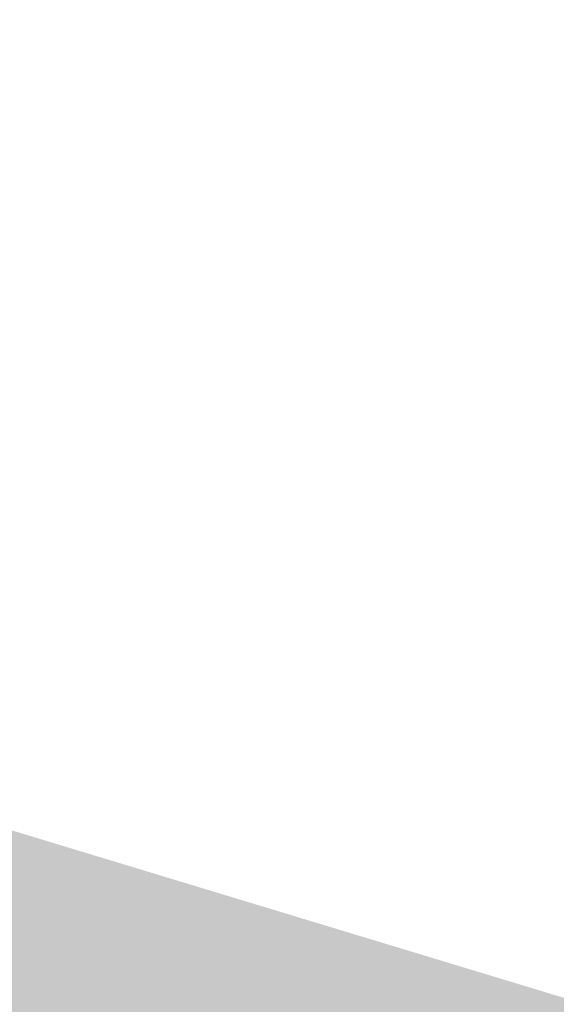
# Model space of a CAD drawing. Header units: inches. Extents: x -93 to 151, y -96 to 115.
# Tile 92 of 126: x -29.61 to -26.04, y 49.11 to 55.65. Entities that reach past the tile are written whole.
import ezdxf

# ---------------------------------------------------------------- set-up
doc = ezdxf.new("R2010")
doc.units = ezdxf.units.IN
doc.header["$MEASUREMENT"] = 0
doc.layers.add('1_mapa', color=7, linetype='Continuous', lineweight=5)
doc.layers.add('1_trawnik', color=84, linetype='Continuous', lineweight=0)
picture_1 = doc.add_image_def('image1.jpg', size_in_pixel=(9921, 7015))

msp = doc.modelspace()

# ---------------------------------------------------------------- hatches: boundary and pattern name
at = {"layer": '1_trawnik'}
h = msp.add_hatch(dxfattribs=at)
h.set_pattern_fill('GRASS', color=256, scale=0.5)
h.paths.add_polyline_path([(-34.7935, 40.9898), (-29.2822, 38.2964), (-25.8682, 49.1163), (-31.7251, 50.8916), (-35.244, 41.1748)])
h.paths.add_polyline_path([(-16.1614, 46.2548), (-18.8496, 37.416), (-26.5718, 39.7883), (-29.31, 31.2721), (-25.8343, 29.4543), (-23.4102, 35.1312), (-17.2315, 32.7077), (-17.124, 32.6633), (-17.3909, 31.9261), (-11.6179, 29.8953), (-7.962, 43.991), (-11.0913, 44.8438), (-11.5145, 43.0161), (-10.0677, 42.6199), (-12.0483, 35.3862), (-17.8353, 36.9707), (-16.2508, 42.7577), (-13.3573, 41.9654), (-12.9612, 43.4122), (-11.5145, 43.0161), (-11.0913, 44.8438)])
h.paths.add_polyline_path([(-2.1532, 21.3265), (1.6432, 18.4), (-1.3289, 14.7642), (-6.1352, 16.8383)])

# ---------------------------------------------------------------- pictures from other files: only their frames are drawn
at = {"layer": '1_mapa'}
image = msp.add_image(picture_1, insert=(55.5372, -96.0192), size_in_units=(210.6508, 148.9483), rotation=90, dxfattribs=dict(at, fade=40))
image.dxf.flags = 7

doc.saveas('drawing.dxf')
